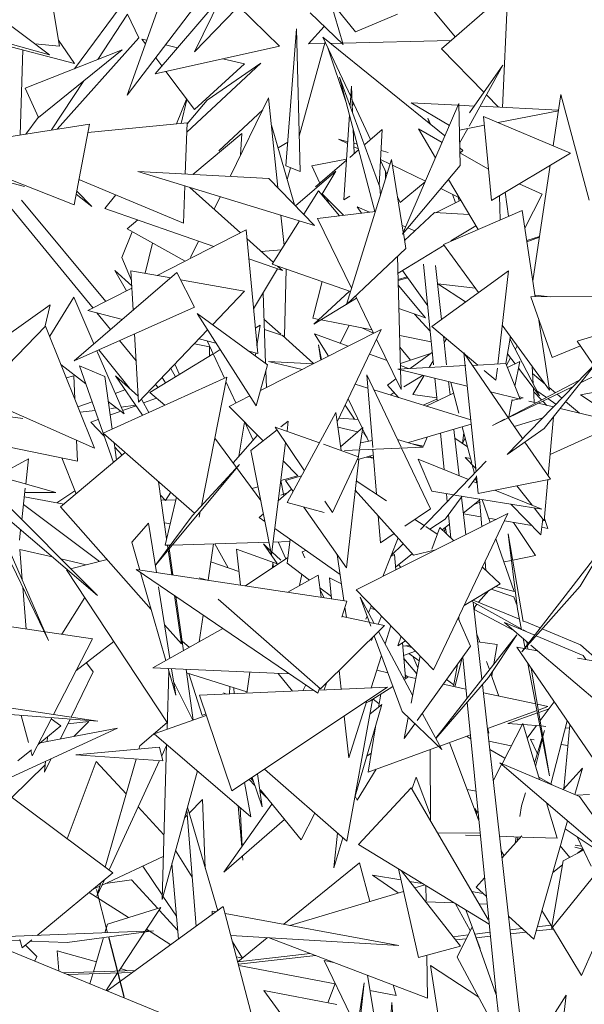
# Model space of a CAD drawing. Header units: metres. Extents: x -14.5 to 19.7, y -19.1 to 4.
# Tile 164 of 218: x 17.627 to 17.752, y 3.228 to 3.447. Entities that reach past the tile are written whole.
import ezdxf

# ---------------------------------------------------------------- set-up
doc = ezdxf.new("R2010")
doc.units = ezdxf.units.M
doc.layers.add('G-IMPT', color=7, linetype='Continuous', lineweight=5)
doc.layers.add('L-PLNT', color=7, linetype='Continuous', lineweight=5, true_color=0x005900)

# ---------------------------------------------------------------- blocks, each defined once
blk = doc.blocks.new('ÁRVORES ORNAMENTAIS - Pequeno e Médio Porte - Ipê-roxo-2976198-A')
at = {"layer": 'G-IMPT', "color": 253, "true_color": 0xaaaaaa}
for p, q in [((7.20692, 3.47306), (7.19077, 3.43993)), ((7.21761, 3.46774), (7.19077, 3.43993)), ((7.18723, 3.46246), (7.17578, 3.43025)), ((7.22654, 3.44435), (7.21795, 3.45506)), ((7.13954, 3.45348), (7.15856, 3.43922)), ((7.15862, 3.45413), (7.16077, 3.44117)), ((7.1767, 3.45319), (7.16406, 3.43616)), ((7.26047, 3.45349), (7.24567, 3.44061)), ((7.26047, 3.45349), (7.25927, 3.42755)), ((7.18204, 3.43505), (7.19679, 3.45229)), ((7.22096, 3.45132), (7.22379, 3.44155)), ((7.19077, 3.44991), (7.17578, 3.43025)), ((7.20055, 3.45006), (7.20965, 3.44119)), ((7.21647, 3.4486), (7.22379, 3.44155)), ((7.24328, 3.44987), (7.24874, 3.44329)), ((7.17588, 3.44829), (7.16927, 3.43821)), ((7.17838, 3.44305), (7.17588, 3.44829)), ((7.22654, 3.44435), (7.2359, 3.44829)), ((7.21107, 3.41454), (7.21345, 3.44501)), ((7.21426, 3.41331), (7.21345, 3.44501)), ((7.21963, 3.44556), (7.21612, 3.44167)), ((7.14188, 3.44394), (7.15856, 3.43922)), ((7.14255, 3.44298), (7.16409, 3.43733)), ((7.17838, 3.44305), (7.16025, 3.42273)), ((7.16055, 3.44252), (7.16409, 3.43733)), ((7.18014, 3.44251), (7.17908, 3.44277)), ((7.17908, 3.44277), (7.17986, 3.44172)), ((7.21406, 3.42118), (7.21981, 3.44212)), ((7.24645, 3.4212), (7.21933, 3.44315)), ((7.2255, 3.42995), (7.21933, 3.44315)), ((7.2237, 3.44185), (7.24776, 3.44243)), ((7.15262, 3.44034), (7.15198, 3.42143)), ((7.17469, 3.44033), (7.15309, 3.43185)), ((7.16077, 3.44117), (7.15523, 3.44172)), ((7.17469, 3.44033), (7.15605, 3.42534)), ((7.18204, 3.43505), (7.20965, 3.44119)), ((7.18699, 3.44084), (7.18435, 3.44149)), ((7.21612, 3.44167), (7.21971, 3.44176)), ((7.22451, 3.42862), (7.22041, 3.44083)), ((7.22101, 3.44179), (7.22348, 3.44185)), ((7.24567, 3.44061), (7.25513, 3.43092)), ((7.18216, 3.43862), (7.18352, 3.43679)), ((7.20185, 3.43722), (7.19706, 3.43839)), ((7.18442, 3.43558), (7.19074, 3.42706)), ((7.20553, 3.4374), (7.18906, 3.42206)), ((7.20185, 3.43722), (7.19074, 3.42706)), ((7.20553, 3.4374), (7.19356, 3.42913)), ((7.25182, 3.42339), (7.25931, 3.43693)), ((7.25193, 3.42632), (7.25931, 3.43693)), ((7.16616, 3.43348), (7.15899, 3.42253)), ((7.232, 3.40982), (7.22303, 3.43425)), ((7.23089, 3.40441), (7.22303, 3.43425)), ((7.15605, 3.42534), (7.15309, 3.43185)), ((7.22565, 3.43229), (7.22537, 3.42803)), ((7.22565, 3.43229), (7.2259, 3.42642)), ((7.18674, 3.42389), (7.18899, 3.42942)), ((7.18781, 3.42399), (7.18908, 3.42929)), ((7.19356, 3.42913), (7.18912, 3.4239)), ((7.19872, 3.41221), (7.20724, 3.4297)), ((7.20933, 3.4097), (7.20724, 3.4297)), ((7.22994, 3.42043), (7.22578, 3.42934)), ((7.25568, 3.43036), (7.25838, 3.4276)), ((7.27053, 3.41902), (7.27223, 3.43039)), ((7.27851, 3.40694), (7.27223, 3.43039)), ((7.1962, 3.4179), (7.20593, 3.42702)), ((7.22585, 3.42772), (7.22616, 3.42853)), ((7.23699, 3.39936), (7.24956, 3.4284)), ((7.24747, 3.42356), (7.23894, 3.42855)), ((7.23894, 3.42855), (7.24941, 3.42804)), ((7.24982, 3.41465), (7.24956, 3.4284)), ((7.24957, 3.42803), (7.25301, 3.42786)), ((7.25426, 3.4278), (7.27172, 3.42694)), ((7.25829, 3.42418), (7.2717, 3.42682)), ((7.15603, 3.42534), (7.15328, 3.42163)), ((7.22523, 3.4259), (7.22397, 3.40699)), ((7.24305, 3.42395), (7.24266, 3.42515)), ((7.24335, 3.42371), (7.24266, 3.42515)), ((7.25505, 3.42555), (7.25681, 3.40683)), ((7.25505, 3.42555), (7.27438, 3.41739)), ((7.16744, 3.42386), (7.13242, 3.41835)), ((7.16744, 3.42386), (7.16398, 3.40587)), ((7.18913, 3.42412), (7.16708, 3.42197)), ((7.18872, 3.41273), (7.18913, 3.42412)), ((7.20788, 3.4236), (7.21302, 3.40589)), ((7.22606, 3.42273), (7.2263, 3.4173)), ((7.23253, 3.42266), (7.22861, 3.41929)), ((7.23253, 3.42266), (7.23185, 3.41024)), ((7.24436, 3.41637), (7.24059, 3.42275)), ((7.24582, 3.41975), (7.24059, 3.42275)), ((7.24967, 3.42249), (7.25523, 3.42358)), ((7.24973, 3.4196), (7.25153, 3.42285)), ((7.19037, 3.41264), (7.20131, 3.42174)), ((7.20102, 3.41694), (7.20131, 3.42174)), ((7.2248, 3.4195), (7.2228, 3.42047)), ((7.22483, 3.41993), (7.2228, 3.42047)), ((7.16398, 3.40587), (7.13242, 3.41835)), ((7.20934, 3.41855), (7.21149, 3.41983)), ((7.22727, 3.41814), (7.22529, 3.41643)), ((7.22695, 3.41936), (7.2262, 3.41956)), ((7.22722, 3.41834), (7.22623, 3.41881)), ((7.23386, 3.4175), (7.23227, 3.41793)), ((7.25046, 3.41795), (7.24975, 3.41853)), ((7.25046, 3.41795), (7.24984, 3.41744)), ((7.12353, 3.41755), (7.15294, 3.40999)), ((7.22458, 3.41607), (7.21686, 3.41453)), ((7.22456, 3.41581), (7.21767, 3.40989)), ((7.22456, 3.38372), (7.23458, 3.41597)), ((7.23356, 3.41268), (7.23215, 3.41571)), ((7.23426, 3.41494), (7.23216, 3.41595)), ((7.23718, 3.39979), (7.23458, 3.41597)), ((7.25615, 3.41382), (7.24977, 3.41748)), ((7.25681, 3.40683), (7.27438, 3.41739)), ((7.21426, 3.41331), (7.21107, 3.41454)), ((7.21139, 3.41148), (7.21212, 3.41414)), ((7.21686, 3.41453), (7.21862, 3.41071)), ((7.23321, 3.41344), (7.23326, 3.41171)), ((7.2421, 3.41115), (7.23479, 3.41468)), ((7.24982, 3.41465), (7.23699, 3.39936)), ((7.26601, 3.38893), (7.26988, 3.41469)), ((7.18832, 3.40182), (7.16507, 3.41153)), ((7.21748, 3.40127), (7.17814, 3.41328)), ((7.20733, 3.41177), (7.17814, 3.41328)), ((7.21748, 3.40127), (7.20733, 3.41177)), ((7.21323, 3.40566), (7.22216, 3.41333)), ((7.21907, 3.40815), (7.22216, 3.41333)), ((7.25381, 3.40039), (7.24722, 3.41154)), ((7.18832, 3.40182), (7.18862, 3.41008)), ((7.18973, 3.40974), (7.20098, 3.39964)), ((7.232, 3.40982), (7.2321, 3.40798)), ((7.24203, 3.41098), (7.23649, 3.40641)), ((7.24958, 3.40754), (7.24551, 3.40951)), ((7.26807, 3.40822), (7.26294, 3.41052)), ((7.17108, 3.38437), (7.15229, 3.40692)), ((7.16444, 3.40827), (7.16793, 3.40551)), ((7.16457, 3.40891), (7.16793, 3.40551)), ((7.17331, 3.40809), (7.17081, 3.40509)), ((7.19514, 3.40488), (7.1965, 3.40767)), ((7.21835, 3.409), (7.21506, 3.40378)), ((7.21835, 3.409), (7.22302, 3.40345)), ((7.21918, 3.40834), (7.22389, 3.40355)), ((7.22017, 3.40735), (7.22067, 3.40624)), ((7.22397, 3.40699), (7.22533, 3.40782)), ((7.23649, 3.40641), (7.23592, 3.40763)), ((7.24997, 3.40688), (7.24437, 3.40412)), ((7.2488, 3.4063), (7.24817, 3.40822)), ((7.2496, 3.4067), (7.24937, 3.40764)), ((7.25876, 3.40252), (7.25859, 3.4079)), ((7.25986, 3.40867), (7.26061, 3.40332)), ((7.26807, 3.40822), (7.26421, 3.40069)), ((7.1682, 3.3829), (7.14996, 3.40518)), ((7.17081, 3.40509), (7.19504, 3.39661)), ((7.22791, 3.40404), (7.22694, 3.4054)), ((7.22971, 3.40426), (7.22694, 3.4054)), ((7.17578, 3.4005), (7.17819, 3.40251)), ((7.21067, 3.39683), (7.20997, 3.40356)), ((7.21814, 3.40285), (7.23099, 3.40442)), ((7.21814, 3.40285), (7.2257, 3.38736)), ((7.24417, 3.40414), (7.23747, 3.39796)), ((7.25185, 3.40371), (7.24417, 3.40414)), ((7.26361, 3.40462), (7.24614, 3.39708)), ((7.26361, 3.40462), (7.26655, 3.38539)), ((7.18871, 3.39337), (7.17578, 3.4005)), ((7.20222, 3.40028), (7.18244, 3.39017)), ((7.20482, 3.37279), (7.20222, 3.40028)), ((7.21412, 3.40229), (7.20805, 3.39267)), ((7.23769, 3.40097), (7.23694, 3.40127)), ((7.23979, 3.4001), (7.23817, 3.40076)), ((7.25333, 3.40121), (7.24777, 3.39783)), ((7.17461, 3.39414), (7.17694, 3.39986)), ((7.2024, 3.39837), (7.2083, 3.39307)), ((7.23776, 3.39619), (7.23721, 3.39961)), ((7.2675, 3.39882), (7.26464, 3.39794)), ((7.26747, 3.39866), (7.26468, 3.39763)), ((7.17983, 3.39064), (7.18144, 3.39738)), ((7.18991, 3.39414), (7.19168, 3.39778)), ((7.20559, 3.3955), (7.21008, 3.39589)), ((7.22456, 3.38372), (7.23776, 3.39619)), ((7.24626, 3.39692), (7.23602, 3.3907)), ((7.24614, 3.39708), (7.25394, 3.38635)), ((7.17461, 3.39414), (7.17676, 3.38902)), ((7.20283, 3.39388), (7.21032, 3.39126)), ((7.23592, 3.39446), (7.23659, 3.36934)), ((7.20388, 3.38274), (7.20921, 3.39165)), ((7.20805, 3.39267), (7.22545, 3.38657)), ((7.20921, 3.39226), (7.21032, 3.39126)), ((7.21077, 3.37668), (7.21115, 3.39158)), ((7.24393, 3.3703), (7.24171, 3.3927)), ((7.24571, 3.38039), (7.24437, 3.39235)), ((7.18684, 3.39079), (7.16403, 3.37119)), ((7.17308, 3.39129), (7.17683, 3.38788)), ((7.17308, 3.39129), (7.17568, 3.38672)), ((7.17664, 3.39122), (7.18548, 3.38962)), ((7.17664, 3.39122), (7.17714, 3.38245)), ((7.1908, 3.38309), (7.18684, 3.39079)), ((7.23804, 3.38985), (7.23606, 3.38925)), ((7.23822, 3.38961), (7.23607, 3.38901)), ((7.24263, 3.38343), (7.23701, 3.3913)), ((7.24355, 3.37883), (7.2606, 3.39117)), ((7.2606, 3.39117), (7.25821, 3.37045)), ((7.17686, 3.38732), (7.16708, 3.38233)), ((7.18765, 3.38922), (7.20188, 3.38664)), ((7.21913, 3.38879), (7.2171, 3.38066)), ((7.2361, 3.38789), (7.2421, 3.38074)), ((7.25324, 3.38732), (7.2449, 3.38827)), ((7.2449, 3.38827), (7.25106, 3.38427)), ((7.15857, 3.37663), (7.16394, 3.38533)), ((7.1684, 3.37494), (7.16394, 3.38533)), ((7.20188, 3.38664), (7.19476, 3.37918)), ((7.206, 3.38629), (7.20657, 3.37055)), ((7.22523, 3.38665), (7.21727, 3.3793)), ((7.2268, 3.38509), (7.21727, 3.3793)), ((7.22656, 3.3856), (7.2306, 3.37731)), ((7.26552, 3.38538), (7.27956, 3.38551)), ((7.26552, 3.38538), (7.27027, 3.37192)), ((7.26985, 3.38542), (7.26649, 3.38581)), ((7.15868, 3.38361), (7.14834, 3.3763)), ((7.15868, 3.38361), (7.15745, 3.37866)), ((7.1908, 3.38309), (7.16403, 3.37119)), ((7.23623, 3.3828), (7.2421, 3.38074)), ((7.17474, 3.38039), (7.16708, 3.38233)), ((7.1721, 3.37812), (7.16907, 3.38182)), ((7.20698, 3.37025), (7.19137, 3.38167)), ((7.19137, 3.38167), (7.20447, 3.36112)), ((7.2171, 3.38066), (7.21845, 3.38039)), ((7.23972, 3.38158), (7.24319, 3.37777)), ((7.1425, 3.36326), (7.15767, 3.37889)), ((7.15767, 3.37889), (7.16852, 3.35172)), ((7.20429, 3.37842), (7.2054, 3.37909)), ((7.20466, 3.37453), (7.2054, 3.37909)), ((7.20998, 3.37708), (7.20621, 3.38047)), ((7.21891, 3.3803), (7.23024, 3.37804)), ((7.22315, 3.37506), (7.22513, 3.37906)), ((7.23059, 3.37732), (7.22799, 3.37849)), ((7.24355, 3.37883), (7.25378, 3.37022)), ((7.25921, 3.3791), (7.26973, 3.36462)), ((7.26734, 3.38022), (7.26973, 3.36462)), ((7.17744, 3.37715), (7.1783, 3.36194)), ((7.19368, 3.37805), (7.1783, 3.36194)), ((7.20541, 3.36454), (7.23228, 3.37816)), ((7.21077, 3.37668), (7.2063, 3.37813)), ((7.21725, 3.37054), (7.21024, 3.37685)), ((7.21742, 3.37718), (7.22059, 3.37223)), ((7.21742, 3.37718), (7.2249, 3.37442)), ((7.22249, 3.35757), (7.23228, 3.37816)), ((7.23639, 3.37682), (7.24343, 3.37542)), ((7.24684, 3.3703), (7.24613, 3.37666)), ((7.261, 3.37663), (7.25997, 3.37054)), ((7.28033, 3.37684), (7.27588, 3.37557)), ((7.17777, 3.37119), (7.17411, 3.37567)), ((7.1941, 3.3743), (7.19073, 3.37496)), ((7.19554, 3.37513), (7.1918, 3.37608)), ((7.1936, 3.37562), (7.19743, 3.36731)), ((7.19407, 3.37218), (7.1941, 3.3743)), ((7.21833, 3.3747), (7.21898, 3.37142)), ((7.21833, 3.3747), (7.21884, 3.37134)), ((7.23125, 3.37599), (7.23671, 3.36479)), ((7.2388, 3.37133), (7.23646, 3.37424)), ((7.24629, 3.37524), (7.2468, 3.37609)), ((7.26091, 3.37607), (7.26748, 3.36337)), ((7.26212, 3.37373), (7.26255, 3.3745)), ((7.27027, 3.37192), (7.27659, 3.37453)), ((7.27588, 3.37557), (7.28088, 3.36822)), ((7.1751, 3.35935), (7.16905, 3.37342)), ((7.17628, 3.36505), (7.1695, 3.37362)), ((7.1808, 3.36408), (7.19494, 3.37271)), ((7.19512, 3.37282), (7.19648, 3.37365)), ((7.20482, 3.37279), (7.20282, 3.37329)), ((7.20428, 3.37222), (7.20439, 3.37289)), ((7.22966, 3.37265), (7.23358, 3.37121)), ((7.23656, 3.37057), (7.24328, 3.37283)), ((7.23869, 3.36945), (7.24366, 3.37311)), ((7.25063, 3.37292), (7.25093, 3.37008)), ((7.25063, 3.37292), (7.26372, 3.35386)), ((7.26014, 3.37021), (7.26105, 3.37183)), ((7.26204, 3.37053), (7.26034, 3.37275)), ((7.16663, 3.36601), (7.16107, 3.37038)), ((7.17273, 3.34852), (7.16522, 3.37006)), ((7.1708, 3.36768), (7.16522, 3.37006)), ((7.18638, 3.3704), (7.18746, 3.36815)), ((7.20698, 3.37025), (7.20447, 3.36112)), ((7.21474, 3.36927), (7.20725, 3.371)), ((7.21712, 3.37047), (7.20725, 3.371)), ((7.23599, 3.36931), (7.25111, 3.37009)), ((7.23657, 3.3701), (7.23837, 3.36943)), ((7.24293, 3.36967), (7.24385, 3.37119)), ((7.25093, 3.37), (7.25338, 3.34648)), ((7.25253, 3.37016), (7.26, 3.37054)), ((7.26, 3.37054), (7.2632, 3.36264)), ((7.26032, 3.35035), (7.28043, 3.37112)), ((7.26309, 3.37103), (7.26034, 3.36971)), ((7.26309, 3.37103), (7.26202, 3.36556)), ((7.26609, 3.36604), (7.26587, 3.36993)), ((7.2685, 3.35607), (7.28043, 3.37112)), ((7.16393, 3.36782), (7.16226, 3.36739)), ((7.16393, 3.36782), (7.16415, 3.36268)), ((7.17045, 3.35504), (7.19796, 3.36755)), ((7.17246, 3.35596), (7.1708, 3.36768)), ((7.17317, 3.3678), (7.17924, 3.35904)), ((7.17317, 3.3678), (7.17822, 3.36328)), ((7.18435, 3.36625), (7.18355, 3.36744)), ((7.18547, 3.36945), (7.18653, 3.36758)), ((7.19231, 3.33888), (7.19796, 3.36755)), ((7.20663, 3.36897), (7.20676, 3.36523)), ((7.23669, 3.35199), (7.2291, 3.36802)), ((7.23039, 3.35191), (7.2291, 3.36802)), ((7.23599, 3.36931), (7.2514, 3.36553)), ((7.23659, 3.36916), (7.23671, 3.36479)), ((7.23728, 3.36536), (7.24158, 3.36794)), ((7.23931, 3.36368), (7.24184, 3.36787)), ((7.25518, 3.36904), (7.25779, 3.36684)), ((7.25811, 3.36956), (7.25779, 3.36684)), ((7.26748, 3.36337), (7.2628, 3.36953)), ((7.26596, 3.36831), (7.26876, 3.36595)), ((7.28082, 3.36831), (7.27657, 3.36625)), ((7.18266, 3.36522), (7.18209, 3.36591)), ((7.19776, 3.36658), (7.19997, 3.36179)), ((7.22649, 3.36598), (7.22933, 3.3651)), ((7.23369, 3.36576), (7.23556, 3.36714)), ((7.23369, 3.36576), (7.23616, 3.36298)), ((7.24473, 3.36225), (7.24423, 3.36729)), ((7.24759, 3.36361), (7.24726, 3.36655)), ((7.24777, 3.36631), (7.24953, 3.35949)), ((7.27621, 3.36676), (7.26048, 3.35858)), ((7.27496, 3.36547), (7.26054, 3.35849)), ((7.26964, 3.36521), (7.27101, 3.36406)), ((7.1425, 3.36326), (7.16852, 3.35172)), ((7.17531, 3.3647), (7.17314, 3.36391)), ((7.18415, 3.36127), (7.1808, 3.36408)), ((7.19846, 3.36102), (7.20305, 3.36335)), ((7.23068, 3.36468), (7.25218, 3.35801)), ((7.23428, 3.36356), (7.23517, 3.3641)), ((7.23931, 3.36368), (7.24467, 3.3629)), ((7.24837, 3.36399), (7.24229, 3.36108)), ((7.25658, 3.36426), (7.2632, 3.36264)), ((7.26382, 3.3629), (7.263, 3.36315)), ((7.26633, 3.36192), (7.26615, 3.36512)), ((7.2662, 3.36429), (7.26796, 3.36247)), ((7.2669, 3.36449), (7.26901, 3.36301)), ((7.27138, 3.36374), (7.27243, 3.36286)), ((7.28144, 3.36448), (7.27657, 3.36361)), ((7.27657, 3.36361), (7.29764, 3.34947)), ((7.13343, 3.36093), (7.15259, 3.35831)), ((7.16801, 3.36206), (7.16485, 3.36091)), ((7.1751, 3.35935), (7.17159, 3.36211)), ((7.17444, 3.36088), (7.17767, 3.3613)), ((7.17478, 3.36009), (7.17776, 3.36118)), ((7.1806, 3.35966), (7.17908, 3.36251)), ((7.17946, 3.3618), (7.18229, 3.36283)), ((7.20604, 3.35338), (7.19846, 3.36102)), ((7.22632, 3.3582), (7.22425, 3.36128)), ((7.22493, 3.36271), (7.22806, 3.35623)), ((7.24469, 3.36267), (7.24165, 3.36128)), ((7.26144, 3.36257), (7.26067, 3.35868)), ((7.26295, 3.3627), (7.26139, 3.36235)), ((7.26382, 3.3629), (7.26316, 3.36275)), ((7.26508, 3.36222), (7.26672, 3.36183)), ((7.2672, 3.36171), (7.27056, 3.36092)), ((7.26821, 3.3622), (7.26913, 3.36126)), ((7.26937, 3.36276), (7.27114, 3.36152)), ((7.2733, 3.36212), (7.27637, 3.35954)), ((7.16533, 3.35971), (7.16868, 3.36014)), ((7.17219, 3.36059), (7.17333, 3.36074)), ((7.17219, 3.35914), (7.17435, 3.35994)), ((7.22221, 3.35963), (7.21136, 3.33966)), ((7.22221, 3.35963), (7.22335, 3.35121)), ((7.27056, 3.35867), (7.26942, 3.34561)), ((7.27206, 3.36056), (7.28545, 3.35739)), ((7.16771, 3.35751), (7.16938, 3.35812)), ((7.16771, 3.35751), (7.17068, 3.35439)), ((7.20066, 3.34993), (7.2019, 3.35755)), ((7.20194, 3.35751), (7.20379, 3.3535)), ((7.20998, 3.35648), (7.21163, 3.35777)), ((7.21163, 3.35777), (7.21134, 3.35548)), ((7.22714, 3.35814), (7.2229, 3.35842)), ((7.23833, 3.35296), (7.25228, 3.35704)), ((7.25032, 3.35646), (7.2524, 3.34841)), ((7.26052, 3.35848), (7.25705, 3.3568)), ((7.2597, 3.35818), (7.25705, 3.3568)), ((7.2682, 3.35848), (7.26186, 3.35656)), ((7.26983, 3.35032), (7.28545, 3.35739)), ((7.17045, 3.35504), (7.1908, 3.33725)), ((7.20479, 3.35464), (7.19936, 3.34845)), ((7.20332, 3.35124), (7.20912, 3.3558)), ((7.20871, 3.35642), (7.2152, 3.34672)), ((7.20871, 3.35642), (7.21856, 3.35291)), ((7.2271, 3.35539), (7.22265, 3.35638)), ((7.22323, 3.35204), (7.22819, 3.35635)), ((7.22745, 3.35149), (7.22819, 3.35635)), ((7.22863, 3.35505), (7.22801, 3.35519)), ((7.22815, 3.35605), (7.22949, 3.35326)), ((7.22913, 3.35401), (7.2284, 3.35511)), ((7.24625, 3.34696), (7.24545, 3.35504)), ((7.2496, 3.34561), (7.24845, 3.35592)), ((7.25066, 3.35513), (7.25038, 3.35288)), ((7.26032, 3.35035), (7.2685, 3.35607)), ((7.16472, 3.34886), (7.14173, 3.3536)), ((7.16453, 3.35349), (7.16472, 3.34886)), ((7.17343, 3.3491), (7.17289, 3.3529)), ((7.2055, 3.34009), (7.19528, 3.35399)), ((7.21102, 3.35296), (7.20787, 3.328)), ((7.21944, 3.3526), (7.22722, 3.34983)), ((7.22767, 3.35292), (7.23027, 3.3534)), ((7.23589, 3.35368), (7.24165, 3.35197)), ((7.24172, 3.35214), (7.23916, 3.35271)), ((7.24172, 3.35214), (7.24249, 3.35417)), ((7.24866, 3.35398), (7.25147, 3.35202)), ((7.25034, 3.35281), (7.25097, 3.35393)), ((7.26425, 3.35309), (7.26991, 3.34484)), ((7.13792, 3.35028), (7.16917, 3.31893)), ((7.16097, 3.33869), (7.17538, 3.35073)), ((7.17303, 3.35193), (7.17471, 3.35017)), ((7.20332, 3.35124), (7.20787, 3.328)), ((7.22412, 3.3512), (7.24165, 3.35197)), ((7.22711, 3.34922), (7.22743, 3.35134)), ((7.23053, 3.35018), (7.22711, 3.34924)), ((7.22958, 3.34992), (7.23056, 3.34951)), ((7.23123, 3.34149), (7.23043, 3.35147)), ((7.24322, 3.33822), (7.23681, 3.35175)), ((7.14697, 3.34561), (7.15387, 3.34934)), ((7.15325, 3.34374), (7.15387, 3.34934)), ((7.16123, 3.34958), (7.16442, 3.34157)), ((7.18209, 3.32573), (7.2008, 3.34806)), ((7.19026, 3.33666), (7.2008, 3.34806)), ((7.21374, 3.34561), (7.2105, 3.34888)), ((7.22144, 3.33739), (7.22722, 3.34983)), ((7.2273, 3.34927), (7.22454, 3.32507)), ((7.23059, 3.3495), (7.22901, 3.34976)), ((7.24353, 3.34213), (7.24051, 3.34929)), ((7.24051, 3.34929), (7.25171, 3.34475)), ((7.24104, 3.33366), (7.25564, 3.34882)), ((7.25092, 3.34966), (7.2533, 3.34724)), ((7.25092, 3.34966), (7.25213, 3.34945)), ((7.2525, 3.34805), (7.253, 3.34609)), ((7.15993, 3.34187), (7.14101, 3.34718)), ((7.21378, 3.34557), (7.20998, 3.34452)), ((7.21458, 3.34559), (7.21099, 3.34455)), ((7.25347, 3.34561), (7.25388, 3.34163)), ((7.18276, 3.34427), (7.18456, 3.33156)), ((7.21066, 3.34111), (7.20998, 3.34451)), ((7.21099, 3.34455), (7.21269, 3.3421)), ((7.23346, 3.34003), (7.22675, 3.34444)), ((7.2517, 3.3429), (7.2535, 3.34532)), ((7.25276, 3.34432), (7.25364, 3.34397)), ((7.25328, 3.34502), (7.25354, 3.344)), ((7.25388, 3.34163), (7.26991, 3.34484)), ((7.26243, 3.34334), (7.26584, 3.33902)), ((7.26935, 3.34473), (7.26855, 3.33558)), ((7.14285, 3.34148), (7.16917, 3.31893)), ((7.15236, 3.3358), (7.15314, 3.34282)), ((7.15993, 3.34187), (7.15303, 3.34183)), ((7.16013, 3.33959), (7.16416, 3.34223)), ((7.18319, 3.34127), (7.18432, 3.34008)), ((7.18432, 3.34008), (7.18547, 3.34191)), ((7.2049, 3.34313), (7.20354, 3.34275)), ((7.20938, 3.34), (7.21235, 3.34259)), ((7.20998, 3.34126), (7.21143, 3.34179)), ((7.20998, 3.3413), (7.21144, 3.34179)), ((7.23947, 3.32791), (7.22652, 3.34239)), ((7.24353, 3.34213), (7.24843, 3.34133)), ((7.24696, 3.33981), (7.24679, 3.3416)), ((7.24864, 3.3413), (7.26798, 3.33815)), ((7.25758, 3.34237), (7.26798, 3.33815)), ((7.16964, 3.32654), (7.15274, 3.33922)), ((7.16169, 3.3393), (7.15293, 3.34093)), ((7.1866, 3.3402), (7.18353, 3.34013)), ((7.18422, 3.33012), (7.18674, 3.3408)), ((7.21136, 3.33966), (7.21962, 3.33739)), ((7.21972, 3.33997), (7.22144, 3.33739)), ((7.2465, 3.33593), (7.2503, 3.34103)), ((7.25107, 3.33245), (7.25014, 3.34081)), ((7.25414, 3.34016), (7.25053, 3.33729)), ((7.25295, 3.33922), (7.25418, 3.3397)), ((7.25411, 3.34041), (7.25468, 3.33426)), ((7.25652, 3.33519), (7.25476, 3.3403)), ((7.26112, 3.33927), (7.2678, 3.33245)), ((7.16097, 3.33869), (7.18112, 3.31584)), ((7.19181, 3.33636), (7.19206, 3.33763)), ((7.20515, 3.33633), (7.20608, 3.33713)), ((7.2151, 3.33863), (7.22454, 3.32507)), ((7.22674, 3.32018), (7.26046, 3.33718)), ((7.24322, 3.33822), (7.23753, 3.33437)), ((7.24393, 3.30242), (7.26046, 3.33718)), ((7.24776, 3.33179), (7.24725, 3.33693)), ((7.25447, 3.33647), (7.25055, 3.33715)), ((7.26631, 3.33842), (7.26855, 3.33558)), ((7.15832, 3.30896), (7.1465, 3.33608)), ((7.18056, 3.33501), (7.17682, 3.33083)), ((7.18056, 3.33501), (7.18229, 3.32406)), ((7.19026, 3.33666), (7.18209, 3.32573)), ((7.18535, 3.33489), (7.18406, 3.33513)), ((7.20641, 3.33544), (7.20515, 3.33633)), ((7.2321, 3.3307), (7.23162, 3.33669)), ((7.24187, 3.33452), (7.23978, 3.33589)), ((7.24309, 3.33371), (7.2465, 3.33593)), ((7.24746, 3.33484), (7.24586, 3.33357)), ((7.25788, 3.33588), (7.25618, 3.33617)), ((7.26579, 3.33451), (7.25969, 3.33556)), ((7.2617, 3.33521), (7.26663, 3.32785)), ((7.2678, 3.33245), (7.26819, 3.33603)), ((7.26932, 3.33389), (7.26859, 3.3361)), ((7.15185, 3.33127), (7.15211, 3.33355)), ((7.22313, 3.32362), (7.20861, 3.33388)), ((7.23514, 3.33275), (7.2321, 3.3307)), ((7.24476, 3.33262), (7.24219, 3.3343)), ((7.24529, 3.3341), (7.24356, 3.32922)), ((7.24847, 3.33113), (7.24529, 3.3341)), ((7.24625, 3.3332), (7.24669, 3.33423)), ((7.24657, 3.33394), (7.24684, 3.33265)), ((7.26051, 3.33269), (7.26259, 3.31587)), ((7.26051, 3.33269), (7.26386, 3.31315)), ((7.26932, 3.33389), (7.26799, 3.33412)), ((7.17682, 3.33083), (7.17861, 3.32461)), ((7.1854, 3.33016), (7.18422, 3.33012)), ((7.20732, 3.3308), (7.18582, 3.33017)), ((7.19381, 3.32234), (7.19498, 3.33044)), ((7.19526, 3.33044), (7.19825, 3.32513)), ((7.20608, 3.33042), (7.20913, 3.32604)), ((7.20608, 3.33042), (7.20769, 3.32892)), ((7.21199, 3.33093), (7.20822, 3.33082)), ((7.2094, 3.33086), (7.2111, 3.3271)), ((7.21134, 3.32613), (7.21206, 3.33144)), ((7.23604, 3.33175), (7.23263, 3.32315)), ((7.23719, 3.33046), (7.23446, 3.32776)), ((7.26184, 3.3198), (7.25778, 3.33155)), ((7.26359, 3.30644), (7.28229, 3.33071)), ((7.2765, 3.32102), (7.28229, 3.33071)), ((7.15191, 3.32918), (7.15245, 3.32242)), ((7.15191, 3.32918), (7.15914, 3.32752)), ((7.18476, 3.33014), (7.18486, 3.32943)), ((7.18491, 3.32909), (7.18569, 3.32355)), ((7.18515, 3.32938), (7.18597, 3.32351)), ((7.20014, 3.32927), (7.20939, 3.32595)), ((7.20014, 3.32927), (7.20096, 3.32126)), ((7.20795, 3.32868), (7.20998, 3.32679)), ((7.21472, 3.32863), (7.21555, 3.32898)), ((7.21472, 3.32863), (7.21532, 3.32735)), ((7.22247, 3.32804), (7.22399, 3.3178)), ((7.23526, 3.32807), (7.23442, 3.32765)), ((7.23556, 3.32463), (7.23526, 3.32807)), ((7.23918, 3.32824), (7.2355, 3.32532)), ((7.23947, 3.32791), (7.24441, 3.32909)), ((7.15832, 3.30896), (7.15016, 3.32581)), ((7.16104, 3.32709), (7.16668, 3.32579)), ((7.16321, 3.32491), (7.17131, 3.32696)), ((7.20065, 3.3243), (7.19441, 3.32645)), ((7.20212, 3.32108), (7.21151, 3.32737)), ((7.20818, 3.32618), (7.20809, 3.32508)), ((7.2083, 3.32522), (7.20818, 3.32618)), ((7.21631, 3.32237), (7.21134, 3.32613)), ((7.23668, 3.32519), (7.23613, 3.32582)), ((7.25539, 3.32651), (7.25557, 3.32449)), ((7.25956, 3.32641), (7.26125, 3.32676)), ((7.26152, 3.32681), (7.26663, 3.32785)), ((7.16232, 3.32468), (7.1847, 3.2907)), ((7.2182, 3.29721), (7.17781, 3.32473)), ((7.22467, 3.3177), (7.17781, 3.32473)), ((7.17876, 3.32409), (7.1844, 3.30445)), ((7.21411, 3.32114), (7.21461, 3.32365)), ((7.25872, 3.32155), (7.25478, 3.32523)), ((7.1939, 3.32232), (7.19183, 3.32291)), ((7.21823, 3.32345), (7.21151, 3.31967)), ((7.21823, 3.32345), (7.21893, 3.31856)), ((7.22075, 3.32286), (7.22344, 3.32152)), ((7.22075, 3.32286), (7.22125, 3.31821)), ((7.25872, 3.32155), (7.25073, 3.31672)), ((7.15258, 3.3208), (7.15333, 3.31149)), ((7.18279, 3.32091), (7.18531, 3.30496)), ((7.2212, 3.31869), (7.21863, 3.32063)), ((7.21869, 3.32023), (7.21952, 3.31847)), ((7.24393, 3.30242), (7.22674, 3.32018)), ((7.25394, 3.31744), (7.2562, 3.32003)), ((7.26178, 3.31867), (7.25674, 3.32036)), ((7.26184, 3.3198), (7.25769, 3.32093)), ((7.2765, 3.32102), (7.26359, 3.30644)), ((7.16637, 3.31853), (7.16124, 3.31034)), ((7.18635, 3.31891), (7.18786, 3.30821)), ((7.18663, 3.31872), (7.18831, 3.30665)), ((7.21879, 3.29815), (7.19602, 3.31812)), ((7.22353, 3.3141), (7.22467, 3.3177)), ((7.22995, 3.31213), (7.22759, 3.31855)), ((7.22759, 3.31855), (7.2307, 3.31274)), ((7.26342, 3.31155), (7.25237, 3.31771)), ((7.26302, 3.31365), (7.25274, 3.31794)), ((7.25467, 3.30032), (7.25275, 3.3175)), ((7.25289, 3.31623), (7.25359, 3.31703)), ((7.26178, 3.31867), (7.2625, 3.31663)), ((7.22422, 3.31627), (7.22454, 3.31409)), ((7.23009, 3.31672), (7.22944, 3.3151)), ((7.23016, 3.31606), (7.23103, 3.31574)), ((7.25315, 3.31653), (7.25295, 3.31571)), ((7.26174, 3.31117), (7.25297, 3.31582)), ((7.26259, 3.31587), (7.26346, 3.31134)), ((7.19184, 3.30863), (7.1927, 3.31459)), ((7.22964, 3.31298), (7.22359, 3.3143)), ((7.22914, 3.31434), (7.22887, 3.31366)), ((7.23301, 3.31224), (7.2297, 3.31296)), ((7.23162, 3.31254), (7.23236, 3.31437)), ((7.25214, 3.30767), (7.24939, 3.3139)), ((7.24958, 3.31347), (7.24951, 3.31416)), ((7.26505, 3.30833), (7.25967, 3.31294)), ((7.26642, 3.3101), (7.25967, 3.31294)), ((7.26766, 3.31172), (7.26387, 3.3133)), ((7.14677, 3.31245), (7.16808, 3.30934)), ((7.1971, 3.31158), (7.18152, 3.30284)), ((7.18413, 3.31244), (7.18786, 3.30821)), ((7.21879, 3.29815), (7.23301, 3.31224)), ((7.23168, 3.31092), (7.23926, 3.29677)), ((7.23445, 3.31222), (7.23316, 3.30817)), ((7.26482, 3.31077), (7.26384, 3.31132)), ((7.2766, 3.30798), (7.2681, 3.31153)), ((7.15941, 3.29247), (7.16808, 3.30934)), ((7.17283, 3.30872), (7.16438, 3.30215)), ((7.18964, 3.3074), (7.18802, 3.30876)), ((7.23015, 3.30897), (7.23045, 3.30971)), ((7.23694, 3.29312), (7.23074, 3.30999)), ((7.2367, 3.30989), (7.23595, 3.30777)), ((7.23772, 3.30884), (7.23595, 3.30777)), ((7.23766, 3.30072), (7.23699, 3.3084)), ((7.2444, 3.2872), (7.26242, 3.31022)), ((7.25419, 3.30859), (7.25357, 3.31036)), ((7.25808, 3.30803), (7.25374, 3.30866)), ((7.25612, 3.30068), (7.26242, 3.31022)), ((7.26385, 3.30936), (7.26428, 3.30712)), ((7.26463, 3.3087), (7.26475, 3.30795)), ((7.27716, 3.3056), (7.26673, 3.30997)), ((7.23705, 3.30769), (7.23868, 3.30785)), ((7.23724, 3.30557), (7.23992, 3.30657)), ((7.23776, 3.30776), (7.23912, 3.30739)), ((7.25214, 3.30767), (7.24027, 3.29113)), ((7.25808, 3.30803), (7.25733, 3.30372)), ((7.26706, 3.30662), (7.26244, 3.30744)), ((7.26244, 3.30744), (7.28723, 3.27116)), ((7.26478, 3.30778), (7.26492, 3.307)), ((7.29158, 3.28567), (7.26557, 3.30789)), ((7.2766, 3.30798), (7.28101, 3.30413)), ((7.16821, 3.30193), (7.16676, 3.304)), ((7.23234, 3.30562), (7.23004, 3.29841)), ((7.24017, 3.3015), (7.23729, 3.30496)), ((7.24073, 3.30444), (7.23845, 3.30602)), ((7.24094, 3.30551), (7.23892, 3.29496)), ((7.23932, 3.30542), (7.24043, 3.30288)), ((7.25028, 3.30508), (7.24866, 3.29865)), ((7.2513, 3.29622), (7.2504, 3.30525)), ((7.25635, 3.30247), (7.25571, 3.30428)), ((7.28112, 3.30411), (7.27595, 3.30503)), ((7.27781, 3.3047), (7.27716, 3.3056)), ((7.16821, 3.30193), (7.16335, 3.29189)), ((7.21192, 3.30149), (7.18152, 3.30284)), ((7.18504, 3.302), (7.18466, 3.28915)), ((7.1849, 3.30269), (7.18661, 3.29674)), ((7.18568, 3.30265), (7.18661, 3.29674)), ((7.18889, 3.30251), (7.19046, 3.2912)), ((7.18899, 3.30173), (7.20244, 3.29748)), ((7.20308, 3.30188), (7.2024, 3.29721)), ((7.22296, 3.30229), (7.22341, 3.29812)), ((7.23378, 3.30171), (7.2313, 3.30234)), ((7.24922, 3.30361), (7.24836, 3.29871)), ((7.25704, 3.30207), (7.25686, 3.30104)), ((7.26492, 3.30382), (7.26974, 3.27882)), ((7.26564, 3.30276), (7.26974, 3.27882)), ((7.18613, 3.29982), (7.19042, 3.29119)), ((7.19244, 3.29227), (7.18953, 3.30157)), ((7.21259, 3.29765), (7.20934, 3.3016)), ((7.23766, 3.30072), (7.23707, 3.30087)), ((7.23824, 3.30075), (7.23741, 3.30024)), ((7.23824, 3.30075), (7.23761, 3.30133)), ((7.23807, 3.3009), (7.23998, 3.3005)), ((7.25612, 3.30068), (7.24443, 3.28713)), ((7.24842, 3.29908), (7.24679, 3.30022)), ((7.25843, 3.29656), (7.25668, 3.30153)), ((7.19186, 3.29676), (7.21725, 3.29785)), ((7.19789, 3.29702), (7.19722, 3.29731)), ((7.19859, 3.2987), (7.19854, 3.29704)), ((7.19909, 3.27547), (7.2337, 3.29856)), ((7.19954, 3.2984), (7.19961, 3.29709)), ((7.21485, 3.29775), (7.21549, 3.29905)), ((7.2182, 3.29721), (7.21856, 3.29835)), ((7.21842, 3.2979), (7.2337, 3.29856)), ((7.2201, 3.29945), (7.21957, 3.29795)), ((7.2349, 3.29867), (7.2296, 3.29535)), ((7.24606, 3.2992), (7.25111, 3.29812)), ((7.26263, 3.22914), (7.2548, 3.29915)), ((7.25501, 3.29729), (7.26666, 3.29481)), ((7.13434, 3.29622), (7.16926, 3.291)), ((7.19909, 3.27547), (7.19186, 3.29676)), ((7.22465, 3.26426), (7.23037, 3.29571)), ((7.22912, 3.2955), (7.22506, 3.2828)), ((7.22897, 3.29505), (7.23037, 3.29571)), ((7.2305, 3.29591), (7.23183, 3.29485)), ((7.2317, 3.29406), (7.23217, 3.29696)), ((7.25791, 3.22966), (7.2514, 3.29521)), ((7.26764, 3.2911), (7.27075, 3.29528)), ((7.23246, 3.29467), (7.22648, 3.27432)), ((7.22979, 3.29251), (7.23246, 3.29467)), ((7.23694, 3.29312), (7.24574, 3.2847)), ((7.2559, 3.28932), (7.26694, 3.29335)), ((7.26702, 3.29474), (7.26936, 3.29424)), ((7.26733, 3.29293), (7.2696, 3.29373)), ((7.26744, 3.29353), (7.26936, 3.29424)), ((7.14784, 3.2926), (7.16926, 3.291)), ((7.15225, 3.29227), (7.15389, 3.28622)), ((7.15469, 3.28327), (7.15905, 3.29176)), ((7.15893, 3.29153), (7.16106, 3.28991)), ((7.16315, 3.29146), (7.161, 3.28703)), ((7.16262, 3.29036), (7.1673, 3.2909)), ((7.16395, 3.28759), (7.1673, 3.2909)), ((7.18181, 3.28814), (7.19339, 3.29224)), ((7.19244, 3.29227), (7.19328, 3.29258)), ((7.22406, 3.29213), (7.22506, 3.2828)), ((7.23831, 3.29181), (7.23742, 3.28716)), ((7.24142, 3.29274), (7.24574, 3.2847)), ((7.26047, 3.2905), (7.26704, 3.29283)), ((7.27003, 3.27699), (7.27363, 3.29107)), ((7.14631, 3.27687), (7.17361, 3.28946)), ((7.15597, 3.28577), (7.16106, 3.28991)), ((7.15643, 3.28614), (7.17361, 3.28946)), ((7.17862, 3.28548), (7.1847, 3.29071)), ((7.22938, 3.27962), (7.23101, 3.28972)), ((7.23976, 3.29042), (7.23742, 3.28716)), ((7.25597, 3.28934), (7.25619, 3.28831)), ((7.26376, 3.29047), (7.25915, 3.28148)), ((7.26365, 3.29025), (7.26047, 3.2905)), ((7.26376, 3.29047), (7.26749, 3.27798)), ((7.2676, 3.28994), (7.26383, 3.29023)), ((7.26474, 3.28719), (7.26682, 3.29)), ((7.2689, 3.28983), (7.26784, 3.28992)), ((7.26859, 3.28892), (7.26822, 3.2877)), ((7.26859, 3.28892), (7.26825, 3.28754)), ((7.27291, 3.27593), (7.27424, 3.29017)), ((7.27417, 3.28942), (7.27323, 3.28949)), ((7.15807, 3.28747), (7.15798, 3.28644)), ((7.20333, 3.2697), (7.18181, 3.28814)), ((7.24533, 3.28545), (7.25212, 3.28793)), ((7.25221, 3.28707), (7.25124, 3.28761)), ((7.26119, 3.28546), (7.25621, 3.28657)), ((7.26632, 3.28684), (7.26547, 3.28699)), ((7.26547, 3.28699), (7.26701, 3.28375)), ((7.2681, 3.28732), (7.26638, 3.28169)), ((7.26814, 3.28711), (7.26661, 3.28092)), ((7.1515, 3.28214), (7.15453, 3.2846)), ((7.15436, 3.28446), (7.15469, 3.28327)), ((7.16436, 3.28346), (7.18302, 3.28522)), ((7.17862, 3.28548), (7.17842, 3.28479)), ((7.18374, 3.28216), (7.18302, 3.28522)), ((7.18455, 3.28555), (7.18348, 3.28324)), ((7.18456, 3.28578), (7.18354, 3.25129)), ((7.22938, 3.27962), (7.24505, 3.28535)), ((7.24324, 3.26875), (7.2432, 3.28467)), ((7.25402, 3.2688), (7.24749, 3.28624)), ((7.25981, 3.28277), (7.25642, 3.28468)), ((7.27381, 3.28555), (7.27229, 3.28582)), ((7.1589, 3.28268), (7.15743, 3.27962)), ((7.15763, 3.28209), (7.15743, 3.27962)), ((7.16892, 3.28202), (7.16246, 3.26483)), ((7.18374, 3.28216), (7.16436, 3.28346)), ((7.16892, 3.28202), (7.17557, 3.2748)), ((7.17779, 3.28256), (7.17092, 3.25852)), ((7.18301, 3.28221), (7.17178, 3.25789)), ((7.23006, 3.28383), (7.22909, 3.2832)), ((7.13992, 3.28164), (7.17264, 3.25724)), ((7.15017, 3.27399), (7.15756, 3.28129)), ((7.19142, 3.2799), (7.18354, 3.25129)), ((7.20632, 3.28029), (7.22465, 3.26426)), ((7.22697, 3.27342), (7.23119, 3.28028)), ((7.25907, 3.28133), (7.2572, 3.27769)), ((7.29035, 3.25453), (7.25866, 3.28169)), ((7.27639, 3.27423), (7.25866, 3.28169)), ((7.27276, 3.27576), (7.27702, 3.28054)), ((7.27535, 3.27467), (7.27702, 3.28054)), ((7.2029, 3.27801), (7.20421, 3.27665)), ((7.20392, 3.27753), (7.20331, 3.27828)), ((7.20581, 3.27192), (7.2036, 3.27848)), ((7.20581, 3.27192), (7.20481, 3.27929)), ((7.24008, 3.27853), (7.23906, 3.27589)), ((7.24008, 3.27853), (7.24324, 3.27005)), ((7.27059, 3.27667), (7.26733, 3.27852)), ((7.20333, 3.2697), (7.2019, 3.27735)), ((7.20532, 3.27551), (7.2068, 3.27399)), ((7.21447, 3.26457), (7.20542, 3.27568)), ((7.22727, 3.26351), (7.23892, 3.27615)), ((7.23892, 3.27615), (7.25605, 3.24683)), ((7.25337, 3.2754), (7.25142, 3.27576)), ((7.1896, 3.27052), (7.19258, 3.27354)), ((7.19316, 3.25828), (7.19258, 3.27354)), ((7.22697, 3.27342), (7.22647, 3.27427)), ((7.26436, 3.27506), (7.26347, 3.27217)), ((7.27863, 3.27468), (7.27572, 3.27452)), ((7.29035, 3.25453), (7.27639, 3.27423)), ((7.17824, 3.27189), (7.18397, 3.26569)), ((7.19111, 3.24533), (7.18905, 3.27128)), ((7.19592, 3.24881), (7.18921, 3.27187)), ((7.20797, 3.27255), (7.19727, 3.25741)), ((7.20046, 3.27216), (7.20126, 3.26305)), ((7.20092, 3.27176), (7.20136, 3.26319)), ((7.2536, 3.27068), (7.25307, 3.27152)), ((7.2538, 3.27106), (7.25344, 3.27036)), ((7.26347, 3.27217), (7.26308, 3.2698)), ((7.26904, 3.27279), (7.27138, 3.26495)), ((7.18854, 3.26944), (7.18914, 3.27006)), ((7.21075, 3.26914), (7.19727, 3.25741)), ((7.21447, 3.26457), (7.2175, 3.27051)), ((7.26622, 3.24247), (7.27369, 3.26881)), ((7.28522, 3.25893), (7.27319, 3.26706)), ((7.2226, 3.26605), (7.22177, 3.25832)), ((7.22375, 3.26505), (7.22177, 3.25832)), ((7.25429, 3.26605), (7.24477, 3.26612)), ((7.25435, 3.26551), (7.251, 3.26561)), ((7.26335, 3.26521), (7.25858, 3.26537)), ((7.25913, 3.26047), (7.26356, 3.26545)), ((7.26232, 3.26525), (7.26208, 3.26378)), ((7.26271, 3.26524), (7.26246, 3.26421)), ((7.27138, 3.26495), (7.26365, 3.2652)), ((7.27584, 3.26527), (7.27897, 3.2587)), ((7.22727, 3.26351), (7.25631, 3.2458)), ((7.2742, 3.26068), (7.2721, 3.26321)), ((7.27725, 3.2623), (7.27273, 3.2599)), ((7.27713, 3.26253), (7.27535, 3.26292)), ((7.27684, 3.26316), (7.27542, 3.26342)), ((7.27594, 3.26161), (7.27714, 3.26254)), ((7.18382, 3.26087), (7.17022, 3.25451)), ((7.18654, 3.26217), (7.19024, 3.25625)), ((7.20144, 3.26104), (7.20152, 3.26007)), ((7.20147, 3.26107), (7.20152, 3.26007)), ((7.25964, 3.26105), (7.25894, 3.26216)), ((7.28282, 3.26055), (7.27013, 3.24483)), ((7.17927, 3.25874), (7.18357, 3.25234)), ((7.18722, 3.24251), (7.18574, 3.25929)), ((7.22743, 3.25943), (7.21062, 3.24579)), ((7.22979, 3.25088), (7.22743, 3.25943)), ((7.23613, 3.25811), (7.24059, 3.2384)), ((7.27273, 3.2599), (7.27013, 3.24483)), ((7.27043, 3.25732), (7.27257, 3.25898)), ((7.15579, 3.2433), (7.17264, 3.25724)), ((7.17075, 3.25568), (7.16907, 3.25203)), ((7.23033, 3.2567), (7.23609, 3.25277)), ((7.23033, 3.2567), (7.23668, 3.25566)), ((7.23673, 3.25774), (7.24995, 3.24089)), ((7.25339, 3.25404), (7.25528, 3.25615)), ((7.27685, 3.23437), (7.2869, 3.25749)), ((7.16971, 3.25427), (7.16822, 3.25358)), ((7.17145, 3.24391), (7.16898, 3.2535)), ((7.16898, 3.2535), (7.17142, 3.24391)), ((7.16991, 3.25498), (7.16907, 3.25203)), ((7.171, 3.25488), (7.17677, 3.25566)), ((7.17677, 3.25566), (7.18258, 3.24931)), ((7.23861, 3.25534), (7.24141, 3.25488)), ((7.24197, 3.25454), (7.23976, 3.25388)), ((7.24227, 3.25101), (7.24222, 3.25439)), ((7.25339, 3.25404), (7.25569, 3.25196)), ((7.16738, 3.25289), (7.1761, 3.24727)), ((7.18375, 3.25207), (7.18677, 3.24757)), ((7.23726, 3.25312), (7.21199, 3.24554)), ((7.25239, 3.25308), (7.25491, 3.25267)), ((7.19717, 3.24971), (7.17132, 3.231)), ((7.17142, 3.2458), (7.18327, 3.24952)), ((7.17978, 3.24424), (7.18327, 3.24952)), ((7.20514, 3.21928), (7.19717, 3.24971)), ((7.24227, 3.25078), (7.24854, 3.25054)), ((7.24882, 3.25037), (7.25209, 3.24439)), ((7.254, 3.25033), (7.25586, 3.25025)), ((7.18289, 3.24896), (7.18705, 3.2444)), ((7.19466, 3.24874), (7.19469, 3.24792)), ((7.19466, 3.24874), (7.19558, 3.24857)), ((7.19756, 3.2482), (7.2362, 3.24106)), ((7.25108, 3.24899), (7.25428, 3.2404)), ((7.26057, 3.24756), (7.26622, 3.24247)), ((7.26803, 3.24887), (7.27021, 3.24529)), ((7.17142, 3.2458), (7.17085, 3.24389)), ((7.25252, 3.24525), (7.24915, 3.23847)), ((7.25252, 3.24525), (7.25787, 3.23011)), ((7.26359, 3.24483), (7.26091, 3.24452)), ((7.27055, 3.24473), (7.26674, 3.24431)), ((7.27003, 3.24559), (7.267, 3.24523)), ((7.27034, 3.24508), (7.27685, 3.23437)), ((7.18165, 3.24431), (7.13933, 3.24266)), ((7.15198, 3.24215), (7.13933, 3.24266)), ((7.16248, 3.24174), (7.18165, 3.24431)), ((7.17054, 3.24282), (7.16829, 3.2352)), ((7.17166, 3.24297), (7.1751, 3.22944)), ((7.1751, 3.22971), (7.17169, 3.24297)), ((7.17395, 3.23539), (7.17966, 3.24404)), ((7.18009, 3.2447), (7.18547, 3.24124)), ((7.19885, 3.24329), (7.2362, 3.24106)), ((7.20694, 3.24281), (7.20037, 3.23747)), ((7.24256, 3.22938), (7.20736, 3.24278)), ((7.25162, 3.24343), (7.24827, 3.24303)), ((7.25119, 3.24256), (7.24884, 3.2423)), ((7.25649, 3.244), (7.2531, 3.2436)), ((7.25657, 3.24317), (7.25338, 3.24281)), ((7.26446, 3.24405), (7.26101, 3.24366)), ((7.15247, 3.24056), (7.15191, 3.2424)), ((7.15247, 3.24056), (7.15458, 3.2423)), ((7.15572, 3.23861), (7.15321, 3.24117)), ((7.16248, 3.24174), (7.1543, 3.24206)), ((7.19921, 3.2419), (7.20147, 3.23828)), ((7.24059, 3.2384), (7.24995, 3.24089)), ((7.19093, 3.22293), (7.14973, 3.23988)), ((7.15572, 3.23861), (7.15523, 3.23762)), ((7.16024, 3.2399), (7.16061, 3.2354)), ((7.16024, 3.2399), (7.16895, 3.23744)), ((7.20008, 3.23857), (7.20147, 3.23828)), ((7.21646, 3.23932), (7.20038, 3.23745)), ((7.21775, 3.23883), (7.20052, 3.23691)), ((7.24256, 3.22938), (7.24243, 3.23889)), ((7.24915, 3.23847), (7.25906, 3.22014)), ((7.22205, 3.23253), (7.20059, 3.23662)), ((7.22177, 3.2373), (7.21958, 3.23771)), ((7.21958, 3.23771), (7.22549, 3.22558)), ((7.24324, 3.23665), (7.24643, 3.2163)), ((7.24324, 3.23665), (7.25398, 3.22954)), ((7.17755, 3.23551), (7.16165, 3.23497)), ((7.1769, 3.23504), (7.1625, 3.23463)), ((7.16817, 3.23479), (7.16751, 3.23256)), ((7.17112, 3.23108), (7.17367, 3.23495)), ((7.17431, 3.23592), (7.17596, 3.23545)), ((7.22921, 3.23446), (7.23132, 3.22201)), ((7.2204, 3.22834), (7.22207, 3.23259)), ((7.22239, 3.19324), (7.22849, 3.23279)), ((7.22423, 3.19272), (7.22849, 3.23279)), ((7.2356, 3.22994), (7.23495, 3.23228)), ((7.20616, 3.23103), (7.2224, 3.22796)), ((7.20616, 3.23103), (7.22007, 3.21205)), ((7.2356, 3.22994), (7.22979, 3.23105)), ((7.26115, 3.20286), (7.25791, 3.22966)), ((7.2644, 3.21582), (7.27342, 3.23002)), ((7.26852, 3.1878), (7.27342, 3.23002)), ((7.23417, 3.22125), (7.23467, 3.22839)), ((7.2352, 3.21963), (7.23467, 3.22839)), ((7.2698, 3.17523), (7.26263, 3.22914))]:
    blk.add_line(p, q, dxfattribs=at)

msp = doc.modelspace()

# ---------------------------------------------------------------- block references
at = {"layer": 'L-PLNT', "color": 253, "true_color": 0xaaaaaa}
msp.add_blockref('ÁRVORES ORNAMENTAIS - Pequeno e Médio Porte - Ipê-roxo-2976198-A', (10.47483, 0), dxfattribs=at)

doc.saveas('drawing.dxf')
